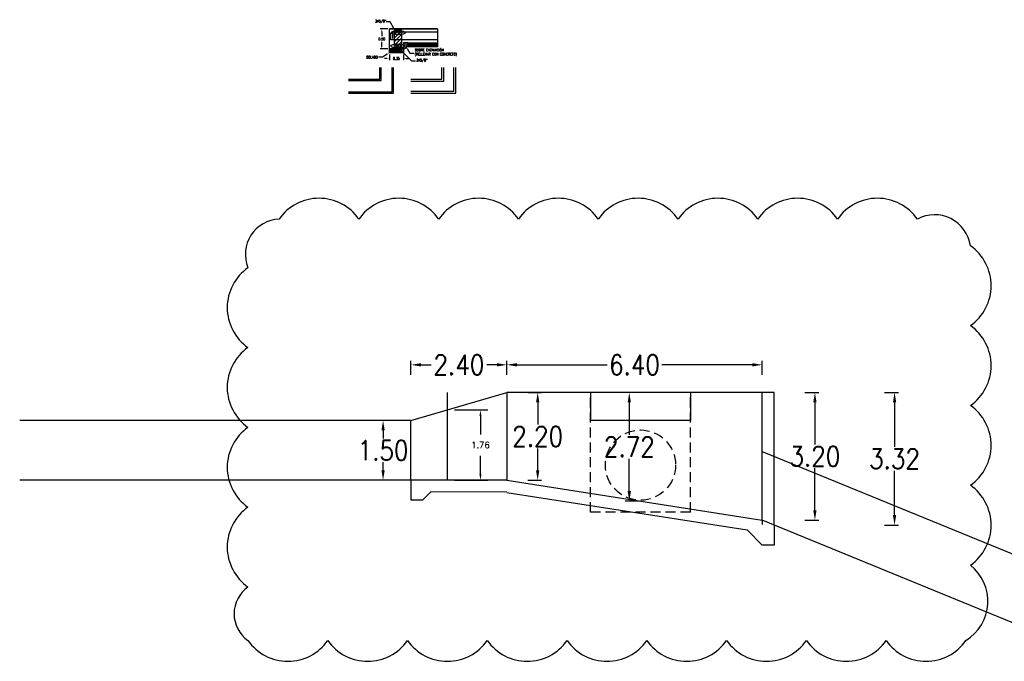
# Model space of a CAD drawing. Header units: metres. Extents: x 725561 to 725799, y 9150913 to 9151110.
# Tile 18 of 36: x 725593 to 725618, y 9150985 to 9151001. Entities that reach past the tile are written whole.
import ezdxf
from ezdxf import colors
from ezdxf.entities.mleader import LeaderData, LeaderLine
from ezdxf.math import Vec2, Vec3

# ---------------------------------------------------------------- set-up
doc = ezdxf.new("R2010")
doc.units = ezdxf.units.M
doc.linetypes.add('DASHED2', pattern=[0.375, 0.25, -0.125])
for name, color, linetype in [('2MURO', 2, 'Continuous'), ('Layer1 (.05)', 8, 'Continuous'), ('Layer2 (.10)', 1, 'Continuous'), ('Layer3 (.10)', 3, 'Continuous'), ('Layer4 (.15)', 2, 'Continuous'), ('Layer5 (.15)', 4, 'Continuous')]:
    doc.layers.add(name, color=color, linetype=linetype)
for name, color, linetype, lineweight in [('_Esctructura', 1, 'Continuous', 30), ('_Tuberia', 3, 'Continuous', 30), ('punto 01', 4, 'Continuous', 5)]:
    doc.layers.add(name, color=color, linetype=linetype, lineweight=lineweight)
doc.styles.add('AIR-Simplex.(0.80)', font='simplex.shx', dxfattribs={"width": 0.8})
doc.styles.add('ROMANS', font='ROMANS.shx', dxfattribs={"width": 0.85})
doc.styles.add('SIMPLEX', font='simplex.shx')
doc.dimstyles.new('AIR-125 A3-RV', dxfattribs={"dimscale": 0.125, "dimtxt": 1.25, "dimasz": 1.25, "dimexe": 1.5, "dimexo": 1.5, "dimgap": 1.5, "dimtad": 0, "dimtih": 1, "dimtoh": 1, "dimzin": 1, "dimdsep": 46, "dimtxsty": 'SIMPLEX', "dimcen": 1.5, "dimdle": 1.5, "dimclrd": 1, "dimclre": 1, "dimclrt": 7, "dimadec": 0, "dimazin": 0, "dimtfac": 1, "dimtofl": 0, "dimtmove": 2, "dimatfit": 3, "dimfxl": 1.5, "dimtolj": 1, "dimtzin": 1, "dimarcsym": 0})
doc.dimstyles.new('AIR-50 (A3)_HORIZ', dxfattribs={"dimscale": 0.05, "dimtxt": 1.25, "dimasz": 1.25, "dimexe": 0.75, "dimexo": 0.75, "dimgap": 0.75, "dimtad": 0, "dimtih": 1, "dimtoh": 1, "dimzin": 1, "dimdsep": 46, "dimtxsty": 'AIR-Simplex.(0.80)', "dimcen": 0.75, "dimdle": 1.5, "dimclrd": 1, "dimclre": 1, "dimclrt": 7, "dimadec": 0, "dimazin": 0, "dimtfac": 1, "dimtofl": 0, "dimtmove": 2, "dimatfit": 3, "dimfxl": 1.5, "dimtolj": 1, "dimtzin": 1, "dimarcsym": 0})
doc.dimstyles.new('Poh Style', dxfattribs={"dimscale": 0.5, "dimtxt": 1, "dimasz": 0.5, "dimexe": 0.2, "dimexo": 0.5, "dimgap": 0.1, "dimtad": 0, "dimtih": 1, "dimtoh": 1, "dimzin": 3, "dimdsep": 46, "dimtxsty": 'ROMANS', "dimcen": 0.09, "dimclrd": 40, "dimclre": 40, "dimclrt": 7, "dimazin": 0, "dimtfac": 1, "dimtofl": 0, "dimtmove": 0, "dimatfit": 3, "dimfxl": 0.5, "dimfxlon": 1, "dimtolj": 1, "dimtzin": 0, "dimarcsym": 0})

# ---------------------------------------------------------------- blocks, each defined once
blk = doc.blocks.new('*D986')
at = {"layer": '_Esctructura', "color": 40, "lineweight": -2, "transparency": 16777216}
for p, q in [((725605.5997685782, 9150992.309683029), (725605.5997685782, 9150992.659683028)), ((725611.9997685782, 9150992.309683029), (725611.9997685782, 9150992.659683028)), ((725605.8497685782, 9150992.559683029), (725608.1122685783, 9150992.559683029)), ((725611.7497685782, 9150992.559683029), (725609.4872685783, 9150992.559683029))]:
    blk.add_line(p, q, dxfattribs=at)
at = {"layer": '_Esctructura', "color": 40, "transparency": 16777216}
for points in [[(725605.8497685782, 9150992.601349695), (725605.8497685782, 9150992.518016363), (725605.5997685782, 9150992.559683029)], [(725611.7497685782, 9150992.601349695), (725611.7497685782, 9150992.518016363), (725611.9997685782, 9150992.559683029)]]:
    blk.add_solid(points, dxfattribs=at)
at = {"layer": 'Defpoints', "color": 0, "transparency": 16777216}
for p in [(725611.9997685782, 9150992.559683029), (725605.5997685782, 9150991.867064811), (725611.9997685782, 9150991.867064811)]:
    blk.add_point(p, dxfattribs=at)
at = {"layer": '_Esctructura', "color": 7, "transparency": 16777216, "insert": (725608.7997685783, 9150992.559683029), "char_height": 0.5, "attachment_point": 5, "style": 'ROMANS'}
blk.add_mtext('\\A1;6.40', dxfattribs=at)
blk = doc.blocks.new('*D987')
at = {"layer": '_Esctructura', "color": 40, "lineweight": -2, "transparency": 16777216}
for p, q in [((725613.0718879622, 9150991.867064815), (725613.4218879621, 9150991.867064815)), ((725613.3218879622, 9150991.617064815), (725613.3218879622, 9150990.567064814)), ((725613.3218879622, 9150988.917064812), (725613.3218879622, 9150989.967064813)), ((725613.0718879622, 9150988.667064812), (725613.4218879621, 9150988.667064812))]:
    blk.add_line(p, q, dxfattribs=at)
at = {"layer": '_Esctructura', "color": 40, "transparency": 16777216}
for points in [[(725613.2802212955, 9150991.617064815), (725613.3635546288, 9150991.617064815), (725613.3218879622, 9150991.867064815)], [(725613.2802212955, 9150988.917064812), (725613.3635546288, 9150988.917064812), (725613.3218879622, 9150988.667064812)]]:
    blk.add_solid(points, dxfattribs=at)
at = {"layer": 'Defpoints', "color": 0, "transparency": 16777216}
for p in [(725611.9997685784, 9150991.867064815), (725611.9997685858, 9150988.667064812), (725613.3218879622, 9150988.667064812)]:
    blk.add_point(p, dxfattribs=at)
at = {"layer": '_Esctructura', "color": 7, "transparency": 16777216, "insert": (725613.3218879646, 9150990.267064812), "char_height": 0.5, "attachment_point": 5, "style": 'ROMANS'}
blk.add_mtext('\\A1;3.20', dxfattribs=at)
blk = doc.blocks.new('*D988')
at = {"layer": '_Esctructura', "color": 40, "lineweight": -2, "transparency": 16777216}
for p, q in [((725606.1219067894, 9150991.867064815), (725606.4719067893, 9150991.867064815)), ((725606.3719067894, 9150991.617064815), (725606.3719067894, 9150991.067064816)), ((725606.3719067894, 9150989.917064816), (725606.3719067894, 9150990.467064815)), ((725606.1219067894, 9150989.667064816), (725606.4719067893, 9150989.667064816))]:
    blk.add_line(p, q, dxfattribs=at)
at = {"layer": '_Esctructura', "color": 40, "transparency": 16777216}
for points in [[(725606.3302401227, 9150991.617064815), (725606.413573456, 9150991.617064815), (725606.3719067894, 9150991.867064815)], [(725606.3302401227, 9150989.917064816), (725606.413573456, 9150989.917064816), (725606.3719067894, 9150989.667064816)]]:
    blk.add_solid(points, dxfattribs=at)
at = {"layer": 'Defpoints', "color": 0, "transparency": 16777216}
for p in [(725605.5997685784, 9150991.867064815), (725605.5997685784, 9150989.667064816), (725606.3719067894, 9150989.667064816)]:
    blk.add_point(p, dxfattribs=at)
at = {"layer": '_Esctructura', "color": 7, "transparency": 16777216, "insert": (725606.3719067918, 9150990.767064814), "char_height": 0.5, "attachment_point": 5, "style": 'ROMANS'}
blk.add_mtext('\\A1;2.20', dxfattribs=at)
blk = doc.blocks.new('*D989')
at = {"layer": '_Esctructura', "color": 40, "lineweight": -2, "transparency": 16777216}
for p, q in [((725602.7461555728, 9150991.167064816), (725602.3961555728, 9150991.167064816)), ((725602.4961555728, 9150990.917064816), (725602.4961555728, 9150990.717064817)), ((725602.4961555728, 9150989.917064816), (725602.4961555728, 9150990.117064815)), ((725602.7461555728, 9150989.667064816), (725602.3961555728, 9150989.667064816))]:
    blk.add_line(p, q, dxfattribs=at)
at = {"layer": '_Esctructura', "color": 40, "transparency": 16777216}
for points in [[(725602.4544889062, 9150990.917064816), (725602.5378222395, 9150990.917064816), (725602.4961555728, 9150991.167064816)], [(725602.4544889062, 9150989.917064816), (725602.5378222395, 9150989.917064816), (725602.4961555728, 9150989.667064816)]]:
    blk.add_solid(points, dxfattribs=at)
at = {"layer": 'Defpoints', "color": 0, "transparency": 16777216}
for p in [(725603.1948262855, 9150991.167064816), (725602.4961555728, 9150989.667064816), (725603.1948262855, 9150989.667064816)]:
    blk.add_point(p, dxfattribs=at)
at = {"layer": '_Esctructura', "color": 7, "transparency": 16777216, "insert": (725602.4961555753, 9150990.417064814), "char_height": 0.5, "attachment_point": 5, "style": 'ROMANS'}
blk.add_mtext('\\A1;1.50', dxfattribs=at)
blk = doc.blocks.new('*D910')
at = {"layer": '_Esctructura', "color": 40, "lineweight": -2, "transparency": 16777216}
for p, q in [((725603.1948262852, 9150992.309683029), (725603.1948262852, 9150992.659683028)), ((725605.5997685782, 9150992.309683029), (725605.5997685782, 9150992.659683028)), ((725603.4448262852, 9150992.559683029), (725603.6996783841, 9150992.559683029)), ((725605.3497685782, 9150992.559683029), (725605.0949164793, 9150992.559683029))]:
    blk.add_line(p, q, dxfattribs=at)
at = {"layer": '_Esctructura', "color": 40, "transparency": 16777216}
for points in [[(725603.4448262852, 9150992.601349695), (725603.4448262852, 9150992.518016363), (725603.1948262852, 9150992.559683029)], [(725605.3497685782, 9150992.601349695), (725605.3497685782, 9150992.518016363), (725605.5997685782, 9150992.559683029)]]:
    blk.add_solid(points, dxfattribs=at)
at = {"layer": 'Defpoints', "color": 0, "transparency": 16777216}
for p in [(725603.1948262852, 9150992.559683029), (725605.5997685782, 9150991.867064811), (725603.1948262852, 9150991.167064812)]:
    blk.add_point(p, dxfattribs=at)
at = {"layer": '_Esctructura', "color": 7, "transparency": 16777216, "insert": (725604.3972974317, 9150992.559683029), "char_height": 0.5, "attachment_point": 5, "style": 'ROMANS'}
blk.add_mtext('\\A1;2.40', dxfattribs=at)
blk = doc.blocks.new('*D975')
at = {"layer": '_Esctructura', "color": 40, "lineweight": -2, "transparency": 16777216}
for p, q in [((725615.0689691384, 9150991.867064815), (725615.4189691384, 9150991.867064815)), ((725615.3189691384, 9150991.617064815), (725615.3189691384, 9150990.505752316)), ((725615.3189691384, 9150988.794439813), (725615.3189691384, 9150989.905752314)), ((725615.0689691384, 9150988.544439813), (725615.4189691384, 9150988.544439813))]:
    blk.add_line(p, q, dxfattribs=at)
at = {"layer": '_Esctructura', "color": 40, "transparency": 16777216}
for points in [[(725615.2773024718, 9150991.617064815), (725615.3606358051, 9150991.617064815), (725615.3189691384, 9150991.867064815)], [(725615.2773024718, 9150988.794439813), (725615.3606358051, 9150988.794439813), (725615.3189691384, 9150988.544439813)]]:
    blk.add_solid(points, dxfattribs=at)
at = {"layer": 'Defpoints', "color": 0, "transparency": 16777216}
for p in [(725612.2997685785, 9150991.867064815), (725612.2997685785, 9150988.544439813), (725615.3189691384, 9150988.544439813)]:
    blk.add_point(p, dxfattribs=at)
at = {"layer": '_Esctructura', "color": 7, "transparency": 16777216, "insert": (725615.3189691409, 9150990.205752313), "char_height": 0.5, "attachment_point": 5, "style": 'ROMANS'}
blk.add_mtext('\\A1;3.32', dxfattribs=at)
blk = doc.blocks.new('*D976')
at = {"layer": 'Defpoints', "color": 0, "transparency": 16777216}
for p in [(725610.8690643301, 9150991.867064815), (725608.6689748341, 9150989.147064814), (725610.8690643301, 9150989.147064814)]:
    blk.add_point(p, dxfattribs=at)
at = {"layer": 'Layer4 (.15)', "color": 40, "lineweight": -2, "transparency": 16777216}
for p, q in [((725608.9189748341, 9150991.867064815), (725608.5689748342, 9150991.867064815)), ((725608.6689748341, 9150991.617064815), (725608.6689748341, 9150990.807064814)), ((725608.6689748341, 9150989.397064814), (725608.6689748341, 9150990.207064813)), ((725608.9189748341, 9150989.147064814), (725608.5689748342, 9150989.147064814))]:
    blk.add_line(p, q, dxfattribs=at)
at = {"layer": 'Layer4 (.15)', "color": 40, "transparency": 16777216}
for points in [[(725608.6273081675, 9150991.617064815), (725608.7106415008, 9150991.617064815), (725608.6689748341, 9150991.867064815)], [(725608.6273081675, 9150989.397064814), (725608.7106415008, 9150989.397064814), (725608.6689748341, 9150989.147064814)]]:
    blk.add_solid(points, dxfattribs=at)
at = {"layer": 'Layer4 (.15)', "color": 7, "transparency": 16777216, "insert": (725608.6689748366, 9150990.507064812), "char_height": 0.5, "attachment_point": 5, "style": 'ROMANS'}
blk.add_mtext('\\A1;2.72', dxfattribs=at)
blk = doc.blocks.new('*D938')
at = {"layer": 'Defpoints', "color": 0, "transparency": 16777216}
for p in [(725602.6546592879, 9151000.973955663), (725602.4629340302, 9151000.473955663), (725602.654372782, 9151000.473955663)]:
    blk.add_point(p, dxfattribs=at)
at = {"layer": 'Layer3 (.10)', "color": 1, "lineweight": -2, "transparency": 16777216}
for p, q in [((725602.6171592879, 9151000.973955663), (725602.4254340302, 9151000.973955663)), ((725602.4629340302, 9151000.911455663), (725602.4629340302, 9151000.792705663)), ((725602.4629340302, 9151000.536455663), (725602.4629340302, 9151000.655205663)), ((725602.616872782, 9151000.473955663), (725602.4254340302, 9151000.473955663))]:
    blk.add_line(p, q, dxfattribs=at)
at = {"layer": 'Layer3 (.10)', "color": 1, "transparency": 16777216}
for points in [[(725602.4525173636, 9151000.911455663), (725602.4733506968, 9151000.911455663), (725602.4629340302, 9151000.973955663)], [(725602.4525173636, 9151000.536455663), (725602.4733506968, 9151000.536455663), (725602.4629340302, 9151000.473955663)]]:
    blk.add_solid(points, dxfattribs=at)
at = {"layer": 'Layer3 (.10)', "color": 7, "transparency": 16777216, "insert": (725602.4629340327, 9151000.723955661), "char_height": 0.0625, "attachment_point": 5, "style": 'AIR-Simplex.(0.80)'}
blk.add_mtext('\\A1;0.50', dxfattribs=at)
blk = doc.blocks.new('*D939')
at = {"layer": 'Defpoints', "color": 0, "transparency": 16777216}
for p in [(725602.6543727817, 9151000.37395566), (725603.0043727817, 9151000.37395566), (725602.6543727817, 9151000.232715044)]:
    blk.add_point(p, dxfattribs=at)
at = {"layer": 'Layer3 (.10)', "color": 1, "lineweight": -2, "transparency": 16777216}
for p, q in [((725602.6543727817, 9151000.33645566), (725602.6543727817, 9151000.195215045)), ((725603.0043727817, 9151000.33645566), (725603.0043727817, 9151000.195215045)), ((725602.5918727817, 9151000.232715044), (725602.5293727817, 9151000.232715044)), ((725603.0668727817, 9151000.232715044), (725603.1293727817, 9151000.232715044))]:
    blk.add_line(p, q, dxfattribs=at)
at = {"layer": 'Layer3 (.10)', "color": 1, "transparency": 16777216}
for points in [[(725602.5918727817, 9151000.24313171), (725602.5918727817, 9151000.222298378), (725602.6543727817, 9151000.232715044)], [(725603.0668727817, 9151000.24313171), (725603.0668727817, 9151000.222298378), (725603.0043727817, 9151000.232715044)]]:
    blk.add_solid(points, dxfattribs=at)
at = {"layer": 'Layer3 (.10)', "color": 7, "transparency": 16777216, "insert": (725602.8293727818, 9151000.232715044), "char_height": 0.0625, "attachment_point": 5, "style": 'AIR-Simplex.(0.80)'}
blk.add_mtext('\\A1;0.35', dxfattribs=at)
blk = doc.blocks.new('*U893')
at = {"layer": 'punto 01', "color": 2, "const_width": 0.01253876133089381}
blk.add_lwpolyline([(0.008750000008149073, 0, 1), (-0.008750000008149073, 0, 1)], format="xyb", close=True, dxfattribs=at)
blk = doc.blocks.new('*U892')
at = {"layer": '2MURO', "color": 0, "linetype": 'ByBlock', "lineweight": -2, "transparency": 16777216}
blk.add_blockref('*U893', (0, 0), dxfattribs=at)
blk = doc.blocks.new('*U869')
at = {"layer": 'punto 01', "color": 2, "const_width": 0.01253876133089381}
blk.add_lwpolyline([(0.008750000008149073, 0, 1), (-0.008750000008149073, 0, 1)], format="xyb", close=True, dxfattribs=at)
blk = doc.blocks.new('*U868')
at = {"layer": '2MURO', "color": 0, "linetype": 'ByBlock', "lineweight": -2, "transparency": 16777216}
blk.add_blockref('*U869', (0, 0), dxfattribs=at)
blk = doc.blocks.new('*U871')
at = {"layer": 'punto 01', "color": 2, "const_width": 0.01253876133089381}
blk.add_lwpolyline([(0.008750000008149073, 0, 1), (-0.008750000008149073, 0, 1)], format="xyb", close=True, dxfattribs=at)
blk = doc.blocks.new('*U870')
at = {"layer": '2MURO', "color": 0, "linetype": 'ByBlock', "lineweight": -2, "transparency": 16777216}
blk.add_blockref('*U871', (0, 0), dxfattribs=at)
blk = doc.blocks.new('*U874')
at = {"layer": 'punto 01', "color": 2, "const_width": 0.01253876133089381}
blk.add_lwpolyline([(0.008750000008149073, 0, 1), (-0.008750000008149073, 0, 1)], format="xyb", close=True, dxfattribs=at)
blk = doc.blocks.new('*U873')
at = {"layer": '2MURO', "color": 0, "linetype": 'ByBlock', "lineweight": -2, "transparency": 16777216}
blk.add_blockref('*U874', (0, 0), dxfattribs=at)
blk = doc.blocks.new('*U872')
at = {"layer": 'punto 01', "color": 2, "const_width": 0.01253876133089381}
blk.add_lwpolyline([(0.008750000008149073, 0, 1), (-0.008750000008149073, 0, 1)], format="xyb", close=True, dxfattribs=at)
blk = doc.blocks.new('*U875')
at = {"layer": '2MURO', "color": 0, "linetype": 'ByBlock', "lineweight": -2, "transparency": 16777216}
blk.add_blockref('*U872', (0, 0), dxfattribs=at)
blk = doc.blocks.new('*D971')
at = {"layer": 'Defpoints', "color": 0, "transparency": 16777216}
for p in [(725604.0997685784, 9150991.430463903), (725604.0997685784, 9150989.667064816), (725604.9369706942, 9150989.667064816)]:
    blk.add_point(p, dxfattribs=at)
at = {"layer": 'Layer1 (.05)', "color": 1, "lineweight": -2, "transparency": 16777216}
for p, q in [((725604.2872685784, 9150991.430463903), (725605.1244706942, 9150991.430463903)), ((725604.9369706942, 9150991.274213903), (725604.9369706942, 9150990.81438936)), ((725604.9369706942, 9150989.823314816), (725604.9369706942, 9150990.28313936)), ((725604.2872685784, 9150989.667064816), (725605.1244706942, 9150989.667064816))]:
    blk.add_line(p, q, dxfattribs=at)
at = {"layer": 'Layer1 (.05)', "color": 1, "transparency": 16777216}
for points in [[(725604.9109290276, 9150991.274213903), (725604.9630123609, 9150991.274213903), (725604.9369706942, 9150991.430463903)], [(725604.9109290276, 9150989.823314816), (725604.9630123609, 9150989.823314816), (725604.9369706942, 9150989.667064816)]]:
    blk.add_solid(points, dxfattribs=at)
at = {"layer": 'Layer1 (.05)', "color": 7, "transparency": 16777216, "insert": (725604.9369706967, 9150990.548764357), "char_height": 0.15625, "attachment_point": 5, "style": 'SIMPLEX'}
blk.add_mtext('\\A1;1.76', dxfattribs=at)

msp = doc.modelspace()

# ---------------------------------------------------------------- hatches: boundary and pattern name
at = {"ltscale": 0.1}
h = msp.add_hatch(dxfattribs=at)
h.set_pattern_fill('ANSI31', color=8, scale=0.5)
h.set_pattern_definition([(45, (-16770.48558191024, 76229.6615865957), (-0.04419417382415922, 0.04419417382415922), [])])
h.paths.add_polyline_path([(725602.9640862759, 9151000.52395566), (725602.9640862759, 9151000.93395566), (725602.7746592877, 9151000.93395566), (725602.7746592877, 9151000.52395566)])
at = {"layer": 'Layer1 (.05)'}
h = msp.add_hatch(dxfattribs=at)
h.set_pattern_fill('ANSI31', color=256, scale=0.01, angle=45)
h.set_pattern_definition([(90, (-23994.91930776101, 73935.5977390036), (-0.03175, 0), [])])
h.paths.add_polyline_path([(725603.122070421, 9151000.62395566), (725603.8569871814, 9151000.62395566), (725603.8569871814, 9151000.52395566), (725603.0838181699, 9151000.52395566), (725603.0966072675, 9151000.550534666), (725603.1174786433, 9151000.598513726)])
h = msp.add_hatch(dxfattribs=at)
h.set_pattern_fill('ANSI31', color=256, scale=0.01, angle=45)
h.set_pattern_definition([(90, (0, -8.791087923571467), (-0.03175, 0), [])])
h.paths.add_polyline_path([(725602.6543727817, 9151000.47395566), (725603.0043727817, 9151000.47395566), (725603.0043727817, 9151000.37395566), (725602.6543727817, 9151000.37395566)])
at = {"layer": 'Layer2 (.10)'}
h = msp.add_hatch(dxfattribs=at)
h.set_pattern_fill('AR-SAND', color=256, scale=0.01, angle=45)
h.set_pattern_definition([(82.50000000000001, (-16770.48558191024, 76229.6615865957), (-0.01407013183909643, 0.0131792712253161), [0, -0.01519999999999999, 0, -0.01699999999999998, 0, -0.01624999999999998]), (52.49999999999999, (-16770.48558191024, 76229.6615865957), (-0.007441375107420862, 0.03246979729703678), [0, -0.008199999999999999, 0, -0.0137, 0, -0.00525]), (12.5, (-16770.49427932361, 76229.65288918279), (0.02198029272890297, 0.02206032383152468), [0, -0.005, 0, -0.018, 0, -0.0235]), (2.499999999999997, (-16770.49427932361, 76229.65288918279), (0.01505042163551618, 0.02746262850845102), [0, -0.0025, 0, -0.0118, 0, -0.0135])])
h.paths.add_polyline_path([(725603.0043727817, 9151000.47395566), (725603.0468851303, 9151000.484586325), (725603.0782406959, 9151000.512985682), (725603.0966072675, 9151000.550534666), (725603.1174786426, 9151000.598513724), (725603.122070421, 9151000.62395566), (725603.0043727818, 9151000.62395566)])

# ---------------------------------------------------------------- linework, layer by layer
at = {"layer": '_Esctructura'}
for p, q in [((725603.8569871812, 9151000.97395566), (725602.6543727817, 9151000.97395566)), ((725603.1945397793, 9150991.16698142), (725605.5997685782, 9150991.867064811)), ((725604.0997685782, 9150991.867064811), (725604.0997685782, 9150989.667064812)), ((725612.2997685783, 9150991.867064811), (725605.5997685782, 9150991.867064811)), ((725605.5997685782, 9150991.867064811), (725605.5997685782, 9150989.667064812)), ((725607.6997685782, 9150991.867064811), (725607.6997685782, 9150991.167064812)), ((725610.1997685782, 9150991.867064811), (725610.1997685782, 9150991.167064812)), ((725611.9997685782, 9150988.667064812), (725611.9997685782, 9150991.867064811)), ((725612.2997685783, 9150988.544439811), (725612.2997685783, 9150991.867064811)), ((725603.1945397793, 9150991.167064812), (725593.3860546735, 9150991.167064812)), ((725603.1945397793, 9150989.667064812), (725603.1945397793, 9150991.167064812)), ((725610.1997685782, 9150991.167064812), (725607.6997685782, 9150991.167064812)), ((725603.1945397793, 9150989.667064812), (725593.3860546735, 9150989.667064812)), ((725603.1945397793, 9150989.667064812), (725603.1945397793, 9150989.177361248)), ((725605.5997685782, 9150989.667064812), (725603.1945397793, 9150989.667064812)), ((725605.5997685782, 9150989.667064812), (725611.9997685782, 9150988.66706481)), ((725603.1945397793, 9150989.177361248), (725603.4945397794, 9150989.177361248)), ((725603.6926301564, 9150989.375451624), (725603.4945397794, 9150989.177361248)), ((725605.5984488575, 9150989.367067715), (725603.692630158, 9150989.375451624)), ((725605.5966204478, 9150989.363916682), (725611.6217123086, 9150988.422496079)), ((725611.9997685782, 9150988.66706481), (725611.9997685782, 9150988.556214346)), ((725611.6217123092, 9150988.422496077), (725611.9997685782, 9150988.04443981)), ((725612.2997685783, 9150988.54443981), (725612.2997685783, 9150988.04443981)), ((725612.2997685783, 9150988.04443981), (725611.9997685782, 9150988.04443981))]:
    msp.add_line(p, q, dxfattribs=at)
at = {"layer": '_Esctructura', "color": 5, "linetype": 'DASHED2'}
for p, q in [((725607.6997685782, 9150988.867064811), (725607.6997685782, 9150991.867064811)), ((725610.1997685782, 9150988.867064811), (725610.1997685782, 9150991.867064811)), ((725610.1997685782, 9150988.867064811), (725607.6997685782, 9150988.867064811))]:
    msp.add_line(p, q, dxfattribs=at)
msp.add_circle((725608.9497685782, 9150990.047064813), 0.88, dxfattribs=at)
at = {"layer": '_Tuberia'}
msp.add_lwpolyline([(725611.9997685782, 9150990.384762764), (725620.3128871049, 9150986.986775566), (725673.688065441, 9150986.937354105), (725681.9997685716, 9150990.334762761), (725681.9997685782, 9150988.61706481), (725673.9997685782, 9150985.34706481), (725619.9997685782, 9150985.39706481), (725611.9997685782, 9150988.667064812)], close=True, dxfattribs=at)
at = {"layer": 'Layer1 (.05)', "color": 1}
for p, q in [((725602.6543727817, 9151000.47395566), (725602.6543727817, 9151000.97395566)), ((725602.6543727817, 9151000.97395566), (725603.8569871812, 9151000.97395566)), ((725603.0043727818, 9151000.62395566), (725603.0043727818, 9151000.47395566)), ((725603.0043727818, 9151000.47395566), (725602.6543727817, 9151000.47395566))]:
    msp.add_line(p, q, dxfattribs=at)
at = {"layer": 'Layer1 (.05)'}
for points in [[(725603.122070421, 9151000.62395566), (725603.8569871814, 9151000.62395566), (725603.8569871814, 9151000.52395566), (725603.0838181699, 9151000.52395566), (725603.0966072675, 9151000.550534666), (725603.1174786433, 9151000.598513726)], [(725602.6543727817, 9151000.47395566), (725603.0043727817, 9151000.47395566), (725603.0043727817, 9151000.37395566), (725602.6543727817, 9151000.37395566)]]:
    msp.add_lwpolyline(points, close=True, dxfattribs=at)
for points in [[(725601.6296036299, 9150999.7155521), (725602.4110836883, 9150999.7155521), (725602.4110836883, 9151000.006728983)], [(725601.6296036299, 9150999.365552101), (725602.7610836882, 9150999.365552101), (725602.7610836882, 9151000.006728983)], [(725603.1916359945, 9150999.7155521), (725603.9731160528, 9150999.7155521), (725603.9731160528, 9151000.006728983)], [(725603.1916359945, 9150999.365552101), (725604.3231160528, 9150999.365552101), (725604.3231160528, 9151000.006728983)], [(725601.6296036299, 9150999.365552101), (725602.7610836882, 9150999.365552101)], [(725603.1916359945, 9150999.365552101), (725604.3231160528, 9150999.365552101)]]:
    msp.add_lwpolyline(points, dxfattribs=at)
at = {"layer": 'Layer2 (.10)', "color": 1, "ltscale": 0.1}
msp.add_line((725603.8569871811, 9151000.97395566), (725603.8569871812, 9151000.52395566), dxfattribs=at)
at = {"layer": 'Layer2 (.10)', "color": 1, "ltscale": 0.1, "flags": 128}
msp.add_lwpolyline([(725603.0043727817, 9151000.47395566), (725603.0468851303, 9151000.484586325), (725603.0782406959, 9151000.512985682), (725603.0966072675, 9151000.550534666), (725603.1174786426, 9151000.598513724), (725603.122070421, 9151000.62395566), (725603.0043727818, 9151000.62395566)], close=True, dxfattribs=at)
at = {"layer": 'Layer2 (.10)'}
for centre, major_axis in [((725602.8734753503, 9151000.881844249, 532.1619547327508), (0.1741248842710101, -0.00042518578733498)), ((725602.8646495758, 9151000.546529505, 532.1619547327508), (0.1741248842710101, -0.0004251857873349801))]:
    msp.add_ellipse(centre, major_axis=major_axis, ratio=0.3007851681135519, dxfattribs=at)
at = {"layer": 'Layer4 (.15)'}
msp.add_lwpolyline([(725599.1092988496, 9150985.652547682, 0.52056705), (725601.1092988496, 9150985.652547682, 0.52056705), (725603.1092988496, 9150985.652547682, 0.52056705), (725605.1092988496, 9150985.652547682, 0.52056705), (725607.1092988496, 9150985.652547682, 0.52056705), (725609.1092988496, 9150985.652547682, 0.52056705), (725611.1092988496, 9150985.652547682, 0.52056705), (725613.1092988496, 9150985.652547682, 0.52056705), (725615.1092988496, 9150985.652547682, 0.52056705), (725617.1092988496, 9150985.652547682, 0.52056705), (725617.2203086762, 9150987.541537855, 0.52056705), (725617.2203086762, 9150989.541537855, 0.52056705), (725617.2203086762, 9150991.541537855, 0.52056705), (725617.2203086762, 9150993.541537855, 0.52056705), (725617.2203086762, 9150995.541537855, 0.52056705), (725615.890337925, 9150996.211567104, 0.52056705), (725613.890337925, 9150996.211567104, 0.52056705), (725611.890337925, 9150996.211567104, 0.52056705), (725609.890337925, 9150996.211567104, 0.52056705), (725607.890337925, 9150996.211567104, 0.52056705), (725605.890337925, 9150996.211567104, 0.52056705), (725603.890337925, 9150996.211567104, 0.52056705), (725601.890337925, 9150996.211567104, 0.52056705), (725599.890337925, 9150996.211567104, 0.52056705), (725599.1092988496, 9150994.99260618, 0.52056705), (725599.1092988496, 9150992.99260618, 0.52056705), (725599.1092988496, 9150990.99260618, 0.52056705), (725599.1092988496, 9150988.99260618, 0.52056705), (725599.1092988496, 9150986.99260618, 0.52056705)], format="xyb", close=True, dxfattribs=at)
at = {"layer": 'Layer5 (.15)', "color": 1, "linetype": 'Continuous'}
for p, q in [((725603.8569871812, 9151000.89395566), (725602.7346592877, 9151000.89395566)), ((725602.7346592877, 9151000.89395566), (725602.7346592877, 9151000.739097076))]:
    msp.add_line(p, q, dxfattribs=at)
at = {"layer": 'Layer5 (.15)', "linetype": 'Continuous'}
for p, q in [((725602.9640862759, 9151000.93395566), (725602.7746592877, 9151000.93395566)), ((725602.7746592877, 9151000.93395566), (725602.7746592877, 9151000.52395566)), ((725602.9640862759, 9151000.52395566), (725602.9640862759, 9151000.93395566)), ((725602.7746592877, 9151000.57395566), (725602.9640862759, 9151000.57395566)), ((725602.7746592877, 9151000.52395566), (725602.9640862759, 9151000.52395566))]:
    msp.add_line(p, q, dxfattribs=at)
at = {"layer": 'Layer5 (.15)', "color": 1, "linetype": 'Continuous'}
msp.add_lwpolyline([(725603.8569871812, 9151000.70395566), (725602.6946592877, 9151000.70395566), (725602.6946592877, 9151000.873993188)], dxfattribs=at)
at = {"layer": 'Layer5 (.15)'}
for points in [[(725601.6296036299, 9150999.6805521), (725602.4460836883, 9150999.6805521), (725602.4460836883, 9151000.006728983)], [(725601.6296036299, 9150999.400552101), (725602.7260836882, 9150999.400552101), (725602.7260836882, 9151000.006728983)], [(725603.1916359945, 9150999.6655521), (725604.0231160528, 9150999.6655521), (725604.0231160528, 9151000.006728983)], [(725603.1916359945, 9150999.415552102), (725604.2731160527, 9150999.415552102), (725604.2731160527, 9151000.006728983)]]:
    msp.add_lwpolyline(points, dxfattribs=at)
at = {"layer": 'punto 01', "color": 2, "const_width": 0.01253876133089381}
msp.add_lwpolyline([(725602.7946454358, 9151000.864811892, 1), (725602.7946454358, 9151000.88231189, 1)], format="xyb", close=True, dxfattribs=at)

# ---------------------------------------------------------------- block references
at = {"layer": '2MURO'}
for name, p, rotation in [('*U875', (725602.8693727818, 9151000.873016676), 90.00000000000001), ('*U873', (725602.9414613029, 9151000.873016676), 90.00000000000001), ('*U892', (725602.7972842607, 9151000.544894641), 270)]:
    msp.add_blockref(name, p, dxfattribs=dict(at, rotation=rotation))
at = {"layer": '2MURO', "xscale": -1, "rotation": 90}
for name, p in [('*U870', (725602.8693727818, 9151000.544894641)), ('*U868', (725602.9414613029, 9151000.544894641))]:
    msp.add_blockref(name, p, dxfattribs=at)

# ---------------------------------------------------------------- dimensions: what is measured, and where the dimension line sits
at = {"layer": '_Esctructura'}
for base, p2, picture, middle in [((725603.1948262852, 9150992.559683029), (725603.1948262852, 9150991.167064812), '*D910', (725604.3972974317, 9150992.559683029)), ((725611.9997685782, 9150992.559683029), (725611.9997685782, 9150991.867064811), '*D986', (725608.7997685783, 9150992.559683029))]:
    dim = msp.add_linear_dim(base=base, p1=(725605.5997685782, 9150991.867064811), p2=p2, dimstyle='Poh Style', dxfattribs=at)
    dim.commit()
    dim.dimension.update_dxf_attribs({"geometry": picture, "text_midpoint": middle})
for base, p1, p2, picture, middle in [((725606.3719067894, 9150989.667064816), (725605.5997685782, 9150991.867064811), (725605.5997685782, 9150989.667064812), '*D988', (725606.3719067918, 9150990.767064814)), ((725613.3218879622, 9150988.667064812), (725611.9997685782, 9150991.867064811), (725611.9997685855, 9150988.667064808), '*D987', (725613.3218879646, 9150990.267064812)), ((725615.3189691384, 9150988.544439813), (725612.2997685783, 9150991.867064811), (725612.2997685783, 9150988.54443981), '*D975', (725615.3189691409, 9150990.205752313)), ((725602.4961555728, 9150989.667064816), (725603.1948262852, 9150991.167064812), (725603.1948262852, 9150989.667064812), '*D989', (725602.4961555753, 9150990.417064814))]:
    dim = msp.add_linear_dim(base=base, p1=p1, p2=p2, angle=90, dimstyle='Poh Style', dxfattribs=at)
    dim.commit()
    dim.dimension.update_dxf_attribs({"geometry": picture, "text_midpoint": middle})
at = {"layer": 'Layer1 (.05)'}
dim = msp.add_aligned_dim(p1=(725604.0997685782, 9150991.430463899), p2=(725604.0997685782, 9150989.667064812), distance=0.837202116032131, dimstyle='AIR-125 A3-RV', dxfattribs=at)
dim.commit()
dim.dimension.update_dxf_attribs({"geometry": '*D971', "text_midpoint": (725604.9369706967, 9150990.548764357)})
at = {"layer": 'Layer3 (.10)'}
dim = msp.add_linear_dim(base=(725602.4629340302, 9151000.473955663), p1=(725602.6546592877, 9151000.97395566), p2=(725602.6543727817, 9151000.47395566), angle=90, dimstyle='AIR-50 (A3)_HORIZ', dxfattribs=at)
dim.commit()
dim.dimension.update_dxf_attribs({"geometry": '*D938', "text_midpoint": (725602.4629340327, 9151000.723955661)})
dim = msp.add_linear_dim(base=(725602.6543727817, 9151000.232715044), p1=(725603.0043727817, 9151000.37395566), p2=(725602.6543727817, 9151000.37395566), dimstyle='AIR-50 (A3)_HORIZ', dxfattribs=at)
dim.commit()
dim.dimension.update_dxf_attribs({"geometry": '*D939', "text_midpoint": (725602.8293727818, 9151000.232715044)})
at = {"layer": 'Layer4 (.15)'}
dim = msp.add_linear_dim(base=(725608.6689748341, 9150989.147064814), p1=(725610.8690643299, 9150991.867064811), p2=(725610.8690643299, 9150989.14706481), angle=90, dimstyle='Poh Style', dxfattribs=at)
dim.commit()
dim.dimension.update_dxf_attribs({"geometry": '*D976', "text_midpoint": (725608.6689748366, 9150990.507064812)})

# ---------------------------------------------------------------- leaders
ml = msp.add_multileader_mtext('Standard')
ml.set_content('{\\C0;3%%C5/8"}', color=256, style='AIR-Simplex.(0.80)')
ml.set_leader_properties(color=1, linetype='ByLayer', lineweight=-1)
ml.build(insert=Vec2(0, 0))
ml.multileader.update_dxf_attribs({"text_left_attachment_type": 2, "text_right_attachment_type": 2, "dogleg_length": 0.0999999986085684, "arrow_head_size": 0.0625})
ctx = ml.context
ctx.base_point, ctx.char_height, ctx.arrow_head_size, ctx.landing_gap_size, ctx.plane_origin = Vec3(725602.2755296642, 9151001.153266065), 0.0625, 0.0625, 0.02, Vec3(725599.3226457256, 9151008.88259245)
ctx.left_attachment, ctx.right_attachment = 2, 2
notes = []
notes.append((ctx, [(0, (1, 1, 0), (725602.6750534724, 9151001.153266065), (-1, 0), 0.0999999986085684, [(1, [(725602.7983611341, 9151000.929261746)], 0, [])])]))
ctx.mtext.insert, ctx.mtext.flow_direction = Vec3(725602.2955296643, 9151001.200885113), 5
ml = msp.add_multileader_mtext('Standard')
ml.set_content('{\\C0;SOBRE EXCAVACIÓN\\P(RELLENAR CON CONCRETO)}', color=256, style='AIR-Simplex.(0.80)')
ml.set_leader_properties(color=1, linetype='ByLayer', lineweight=-1)
ml.build(insert=Vec2(0, 0))
ml.multileader.update_dxf_attribs({"text_left_attachment_type": 2, "text_right_attachment_type": 2, "dogleg_length": 0.1, "arrow_head_size": 0.0625})
ctx = ml.context
ctx.base_point, ctx.char_height, ctx.arrow_head_size, ctx.landing_gap_size, ctx.plane_origin = Vec3(725603.2701987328, 9151000.371772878), 0.0625, 0.0625, 0.02, Vec3(725603.0039820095, 9151004.158160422)
ctx.left_attachment, ctx.right_attachment = 2, 2
notes.append((ctx, [(0, (1, 1, 0), (725603.1701987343, 9151000.371772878), (1, 0), 0.0999999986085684, [(0, [(725603.0647824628, 9151000.535184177)], 0, [])])]))
ctx.mtext.insert, ctx.mtext.width, ctx.mtext.flow_direction = Vec3(725603.2901987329, 9151000.477427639), 1.067291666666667, 5
ml = msp.add_multileader_mtext('Standard')
ml.set_content('{\\C0;SOLADO}', color=256, style='AIR-Simplex.(0.80)')
ml.set_leader_properties(color=1, linetype='ByLayer', lineweight=-1)
ml.build(insert=Vec2(0, 0))
ml.multileader.update_dxf_attribs({"text_left_attachment_type": 2, "text_right_attachment_type": 2, "dogleg_length": 0.0999999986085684, "arrow_head_size": 0.0625})
ctx = ml.context
ctx.base_point, ctx.char_height, ctx.arrow_head_size, ctx.landing_gap_size, ctx.plane_origin = Vec3(725602.0570719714, 9151000.265917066), 0.0625, 0.0625, 0.02, Vec3(725602.0831822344, 9151002.485520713)
ctx.left_attachment, ctx.right_attachment = 2, 2
notes.append((ctx, [(0, (1, 1, 0), (725602.478024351, 9151000.265917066), (-1, 0), 0.0999999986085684, [(0, [(725602.6543727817, 9151000.37395566)], 0, [])])]))
ctx.mtext.insert, ctx.mtext.flow_direction = Vec3(725602.0770719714, 9151000.297167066), 5
ml = msp.add_multileader_mtext('Standard')
ml.set_content('{\\C0;3%%C5/8"}', color=256, style='AIR-Simplex.(0.80)')
ml.set_leader_properties(color=1, linetype='ByLayer', lineweight=-1)
ml.build(insert=Vec2(0, 0))
ml.multileader.update_dxf_attribs({"text_left_attachment_type": 2, "text_right_attachment_type": 2, "dogleg_length": 0.0999999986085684, "arrow_head_size": 0.0625})
ctx = ml.context
ctx.base_point, ctx.char_height, ctx.arrow_head_size, ctx.landing_gap_size, ctx.plane_origin = Vec3(725603.3091745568, 9151000.175127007), 0.0625, 0.0625, 0.02, Vec3(725599.313819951, 9151008.547277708)
ctx.left_attachment, ctx.right_attachment = 2, 2
notes.append((ctx, [(1, (1, 1, 0), (725603.2091745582, 9151000.175127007), (1, 0), 0.0999999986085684, [(1, [(725602.8917608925, 9151000.49824985)], 0, [])])]))
ctx.mtext.insert, ctx.mtext.flow_direction = Vec3(725603.3291745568, 9151000.222746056), 5
for ctx, leaders in notes:
    for number, flags, end, landing, length, lines in leaders:
        leader = LeaderData()
        leader.index, (leader.has_last_leader_line, leader.has_dogleg_vector, leader.attachment_direction) = number, flags
        leader.last_leader_point, leader.dogleg_vector, leader.dogleg_length = Vec3(end), Vec3(landing), length
        for number, points, colour, breaks in lines:
            line = LeaderLine()
            line.index, line.vertices, line.color, line.breaks = number, Vec3.list(points), colors.encode_raw_color(colour), breaks
            leader.lines.append(line)
        ctx.leaders.append(leader)

doc.saveas('drawing.dxf')
